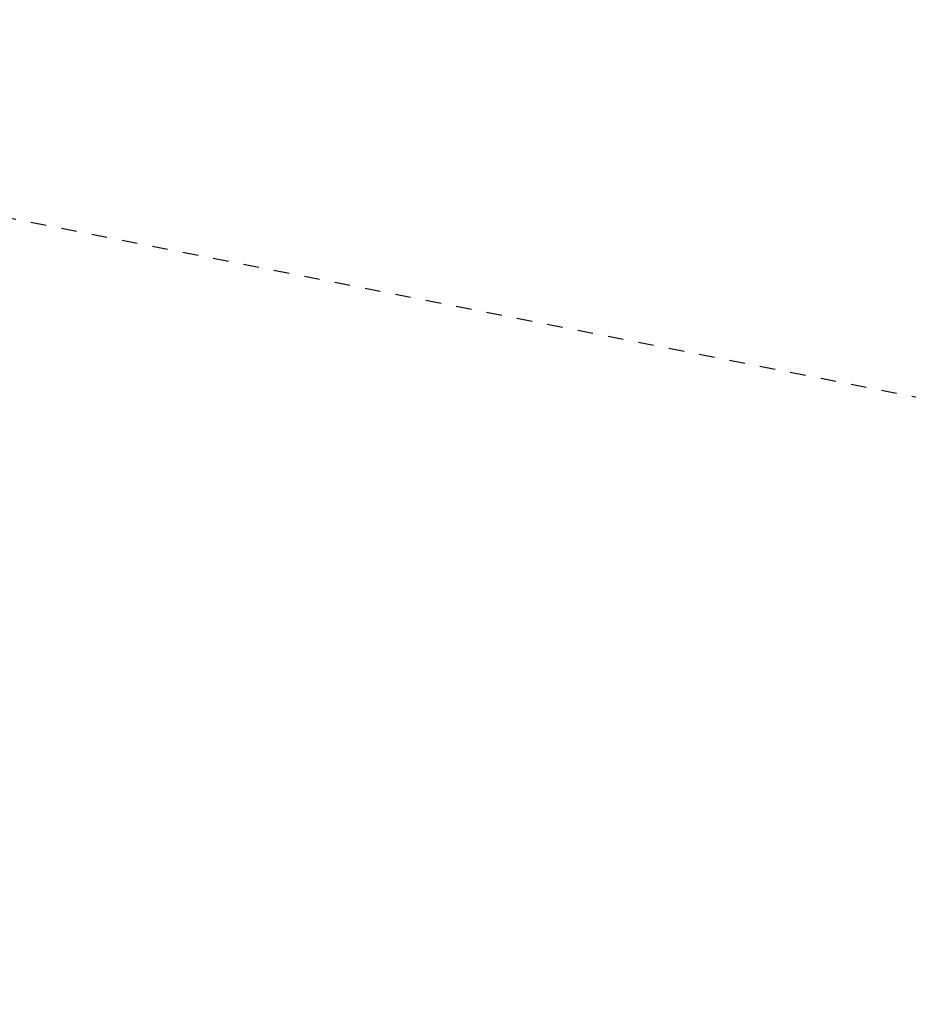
# Model space of a CAD drawing. Header units: centimetres. Extents: x 6595800.1 to 6595847.5, y 5799379.1 to 5799450.9.
# Tile 1 of 5: x 6595809 to 6595814.8, y 5799385.1 to 5799391.5. Entities that reach past the tile are written whole.
import ezdxf

# ---------------------------------------------------------------- set-up
doc = ezdxf.new("R2010")
doc.units = ezdxf.units.CM
doc.linetypes.add('Linia osi', pattern=[14, 6, -3, 2, -3])
doc.layers.add('S-GRID', color=1, linetype='Continuous', lineweight=20)

# ---------------------------------------------------------------- blocks, each defined once
blk = doc.blocks.new('A$C1f6c32b8')
at = {"layer": 'S-GRID', "linetype": 'Linia osi', "lineweight": 25}
blk.add_line((23957.39745202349, 19376.92304388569), (23957.39745202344, -13499.89631856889), dxfattribs=at)

msp = doc.modelspace()

# ---------------------------------------------------------------- block references
at = {"xscale": 0.0009999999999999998, "yscale": 0.0009999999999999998, "zscale": 0.0009999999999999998, "rotation": 258.8486546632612}
msp.add_blockref('A$C1f6c32b8', (6595820.324209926, 5799412.393074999), dxfattribs=at)

doc.saveas('drawing.dxf')
